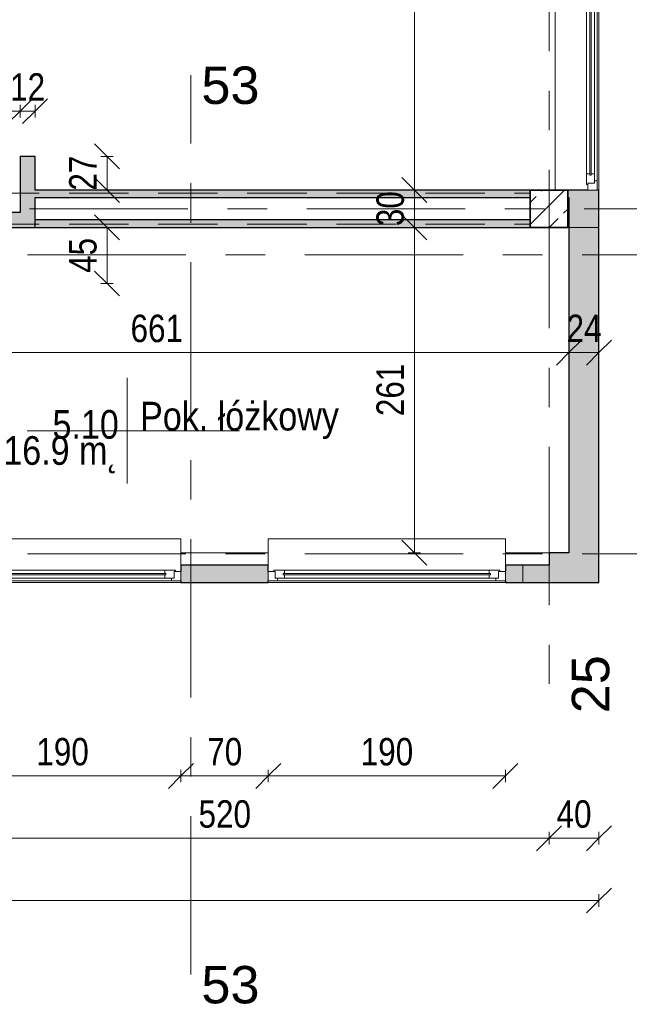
# Model space of a CAD drawing. Header units: centimetres. Extents: x -1743 to 21705, y -8842 to 3590.
# Tile 15 of 45: x 763 to 1252, y -230 to 560. Entities that reach past the tile are written whole.
import ezdxf

# ---------------------------------------------------------------- set-up
doc = ezdxf.new("R2010")
doc.units = ezdxf.units.CM
doc.linetypes.add('Oś', pattern=[222.25, 127, -31.75, 31.75, -31.75])
doc.linetypes.add('Ukryte', pattern=[71.438, 47.625, -23.813])
for name, color, linetype, lineweight in [('A-ANNO-DIMS', 211, 'Continuous', 13), ('A-ANNO-DIMS-100', 211, 'Continuous', 13), ('A-AREA-IDEN', 2, 'Continuous', 13), ('A-DETL-HDLN', 90, 'Ukryte', 9), ('A-GLAZ', 151, 'Continuous', 13), ('A-WALL', 113, 'Continuous', 13), ('S-COLS', 52, 'Continuous', 9), ('S-GRID', 1, 'Continuous', 13), ('S-GRID-IDEN', 1, 'Continuous', 13)]:
    doc.layers.add(name, color=color, linetype=linetype, lineweight=lineweight)
doc.styles.add('Arial Narrow_2', font='ARIALN.TTF', dxfattribs={"height": 22})
doc.styles.add('Arial_1', font='arial.ttf', dxfattribs={"height": 30})
doc.styles.add('Arial_3', font='arial.ttf', dxfattribs={"width": 0.85, "height": 23})
doc.dimstyles.new('Diagonal_1_100__0_1__1', dxfattribs={"dimscale": 30.48, "dimtxt": 22.515481, "dimasz": 0.656168, "dimexe": 0.164042, "dimexo": 0.0625, "dimgap": 0.065617, "dimtad": 1, "dimdec": 1, "dimrnd": 0.1, "dimdsep": 46, "dimtxsty": 'Arial Narrow_2', "dimblk1": 'OBLIQUE', "dimblk2": 'OBLIQUE', "dimsah": 1, "dimcen": 0.09, "dimazin": 0, "dimtfac": 1, "dimtdec": 4, "dimtix": 1, "dimtmove": 0, "dimatfit": 3, "dimfxl": 0.164042, "dimfxlon": 1, "dimtvp": 1, "dimtolj": 1, "dimtzin": 0, "dimarcsym": 2})

# ---------------------------------------------------------------- blocks, each defined once
blk = doc.blocks.new('Pawilon F_rvt-1-5_piętro III __10_50 m_ - stan istniejący')
at = {"layer": 'S-GRID', "linetype": 'Oś'}
for p, q in [((900.38, -206.1), (900.38, 515.63)), ((102.59, 371.33), (1638.19, 371.33)), ((102.59, 131.33), (1638.19, 131.33))]:
    blk.add_line(p, q, dxfattribs=at)
at = {"layer": 'S-GRID-IDEN', "char_height": 30, "width": 48.3, "attachment_point": 5, "line_spacing_factor": 0.936439, "style": 'Arial_1'}
for insert in [(932.03, 507.21), (932.03, -214.51)]:
    blk.add_mtext('\\pxqc,t4.23333,8.46667,12.7,16.93333,21.16667,25.4,29.63333,33.86667,38.1,42.33333,46.56667,50.8,55.03333,59.26667,63.5,67.73333,71.96667,76.2,80.43333,84.66667,88.9,93.13333,97.36667,101.6,105.83333,110.06667,114.3,118.53333,122.76667,127,131.23333,135.46667;{53}', dxfattribs=dict(at, insert=insert))
blk = doc.blocks.new('M_Concrete-Square-Column - 300 x 300mm-V23-5_piętro III __10_50 m_ - stan istniejący')
at = {"layer": 'S-COLS'}
h = blk.add_hatch(dxfattribs=at)
h.set_pattern_fill('FP_27', color=256, style=0, pattern_type=2)
h.set_pattern_definition([(45, (-1187.377, -408.326), (-17.67767, 17.67767), []), (45, (-1169.7, -408.326), (-17.67767, 17.67767), [12.5, -6.25])])
h.paths.add_polyline_path([(15, -15), (15, 15), (-15, 15), (-15, -15)], flags=0)
at = {"layer": 'S-COLS', "lineweight": 35}
for p, q in [((15, 15), (-15, 15)), ((-15, 15), (-15, -15)), ((15, -15), (15, 15)), ((-15, -15), (15, -15))]:
    blk.add_line(p, q, dxfattribs=at)
blk = doc.blocks.new('Okno - automatyczna etykieta - 190x181  _nietypowy podział_-2208509-5_piętro III __10_50 m_ - stan istniejący')
at = {"layer": 'A-GLAZ'}
for p, q in [((-87.5, 5.5), (-95, 5.5)), ((-95, 5.5), (-95, -2)), ((-95, 5.5), (95, 5.5)), ((-82, 3.5), (-89.5, 3.5)), ((-89.5, 3.5), (-89.5, -2)), ((-89.5, -2), (-89.5, 3.5)), ((-89.5, 3.5), (-87.5, 3.5)), ((-87.5, 3.5), (-87.5, 5.5)), ((87.5, 5.5), (-87.5, 5.5)), ((83, 0.75), (-83, 0.75)), ((-83, 0.75), (-83, -0.25)), ((-83, -0.25), (-83, 0.75)), ((-83, 0.75), (-82, 0.75)), ((-82, 0.75), (-82, 3.5)), ((82, 3.5), (-82, 3.5)), ((89.5, 3.5), (82, 3.5)), ((82, 3.5), (82, 0.75)), ((82, 0.75), (83, 0.75)), ((83, -0.25), (83, 0.75)), ((83, 0.75), (83, -0.25)), ((95, 5.5), (87.5, 5.5)), ((87.5, 5.5), (87.5, 3.5)), ((87.5, 3.5), (89.5, 3.5)), ((89.5, -2), (89.5, 3.5)), ((89.5, 3.5), (89.5, -2)), ((95, -2), (95, 5.5)), ((-95, -2), (-89.5, -2)), ((-95, -26), (-95, -7)), ((-89.5, -2), (-90.5, -2)), ((-90.5, -2), (-90.5, -3)), ((-90.5, -3), (-82, -3)), ((-83, -0.25), (83, -0.25)), ((-82, -0.25), (-83, -0.25)), ((-82, -3), (-82, -0.25)), ((82, -3), (-82, -3)), ((82, -0.25), (82, -3)), ((83, -0.25), (82, -0.25)), ((82, -3), (90.5, -3)), ((90.5, -2), (89.5, -2)), ((89.5, -2), (95, -2)), ((90.5, -3), (90.5, -2)), ((95, -7), (95, -26)), ((-95, -28), (-95, -26)), ((-95, -28), (95, -28)), ((95, -26), (95, -28))]:
    blk.add_line(p, q, dxfattribs=at)
blk = doc.blocks.new('Okno - automatyczna etykieta - 190x181  _nietypowy podział_-2208516-5_piętro III __10_50 m_ - stan istniejący')
at = {"layer": 'A-GLAZ'}
for p, q in [((95, 28), (-95, 28)), ((-95, 26), (-95, 28)), ((-95, 7), (-95, 26)), ((95, 28), (95, 26)), ((95, 26), (95, 7)), ((-95, 2), (-89.5, 2)), ((-95, -5.5), (-95, 2)), ((-90.5, 3), (-82, 3)), ((-90.5, 2), (-90.5, 3)), ((-89.5, 2), (-90.5, 2)), ((-89.5, -3.5), (-89.5, 2)), ((-89.5, 2), (-89.5, -3.5)), ((-83, -0.75), (-83, 0.25)), ((-83, 0.25), (83, 0.25)), ((-83, 0.25), (-83, -0.75)), ((-82, 0.25), (-83, 0.25)), ((-82, 3), (-82, 0.25)), ((82, 3), (-82, 3)), ((82, 3), (90.5, 3)), ((82, 0.25), (82, 3)), ((83, 0.25), (82, 0.25)), ((83, 0.25), (83, -0.75)), ((83, -0.75), (83, 0.25)), ((89.5, 2), (89.5, -3.5)), ((90.5, 2), (89.5, 2)), ((89.5, 2), (95, 2)), ((89.5, -3.5), (89.5, 2)), ((90.5, 3), (90.5, 2)), ((95, 2), (95, -5.5)), ((-87.5, -5.5), (-95, -5.5)), ((-95, -5.5), (95, -5.5)), ((-82, -3.5), (-89.5, -3.5)), ((-89.5, -3.5), (-87.5, -3.5)), ((-87.5, -3.5), (-87.5, -5.5)), ((87.5, -5.5), (-87.5, -5.5)), ((83, -0.75), (-83, -0.75)), ((-83, -0.75), (-82, -0.75)), ((-82, -0.75), (-82, -3.5)), ((82, -3.5), (-82, -3.5)), ((82, -0.75), (83, -0.75)), ((82, -3.5), (82, -0.75)), ((89.5, -3.5), (82, -3.5)), ((87.5, -3.5), (89.5, -3.5)), ((87.5, -5.5), (87.5, -3.5)), ((95, -5.5), (87.5, -5.5))]:
    blk.add_line(p, q, dxfattribs=at)
blk = doc.blocks.new('Okno - automatyczna etykieta - 210x165 _nietypowy podział_-2208582-5_piętro III __10_50 m_ - stan istniejący')
at = {"layer": 'A-GLAZ'}
for p, q in [((-97.5, 10.5), (-105, 10.5)), ((-105, 10.5), (-105, 3)), ((-105, 10.5), (105, 10.5)), ((-92, 8.5), (-99.5, 8.5)), ((-99.5, 8.5), (-99.5, 3)), ((-99.5, 3), (-99.5, 8.5)), ((-99.5, 8.5), (-97.5, 8.5)), ((-97.5, 8.5), (-97.5, 10.5)), ((97.5, 10.5), (-97.5, 10.5)), ((-92, 5.75), (-92, 8.5)), ((92, 8.5), (-92, 8.5)), ((99.5, 8.5), (92, 8.5)), ((92, 8.5), (92, 5.75)), ((105, 10.5), (97.5, 10.5)), ((97.5, 10.5), (97.5, 8.5)), ((97.5, 8.5), (99.5, 8.5)), ((99.5, 3), (99.5, 8.5)), ((99.5, 8.5), (99.5, 3)), ((105, 3), (105, 10.5)), ((-105, 3), (-99.5, 3)), ((-99.5, 3), (-100.5, 3)), ((-100.5, 3), (-100.5, 2)), ((-100.5, 2), (-92, 2)), ((93, 5.75), (-93, 5.75)), ((-93, 5.75), (-93, 4.75)), ((-93, 4.75), (-93, 5.75)), ((-93, 5.75), (-92, 5.75)), ((-93, 4.75), (93, 4.75)), ((-92, 4.75), (-93, 4.75)), ((-92, 2), (-92, 4.75)), ((92, 2), (-92, 2)), ((92, 5.75), (93, 5.75)), ((92, 4.75), (92, 2)), ((93, 4.75), (92, 4.75)), ((92, 2), (100.5, 2)), ((93, 4.75), (93, 5.75)), ((93, 5.75), (93, 4.75)), ((100.5, 3), (99.5, 3)), ((99.5, 3), (105, 3)), ((100.5, 2), (100.5, 3))]:
    blk.add_line(p, q, dxfattribs=at)
blk = doc.blocks.new('DIMBLOCK19-5_piętro III __10_50 m_ - stan istniejący')
at = {"layer": 'A-ANNO-DIMS-100'}
for p, q in [((1203.38, 292.9), (1213.38, 302.9)), ((1227.38, 292.9), (1237.38, 302.9)), ((1203.38, 292.9), (1193.38, 282.9)), ((1203.38, 287.9), (1203.38, 297.9)), ((1227.38, 292.9), (1203.38, 292.9)), ((1203.38, 292.9), (1203.38, 287.9)), ((1227.38, 292.9), (1217.38, 282.9)), ((1227.38, 287.9), (1227.38, 297.9)), ((1227.38, 292.9), (1227.38, 287.9))]:
    blk.add_line(p, q, dxfattribs=at)
at = {"layer": 'A-ANNO-DIMS-100', "color": 0, "insert": (1201.44, 323.33), "char_height": 22, "width": 33.4516, "attachment_point": 1, "line_spacing_factor": 0.974696, "style": 'Arial Narrow_2'}
blk.add_mtext('24', dxfattribs=at)
blk = doc.blocks.new('_Oblique')
at = {"color": 0, "linetype": 'ByBlock', "lineweight": -2}
blk.add_line((-0.5, -0.5), (0.5, 0.5), dxfattribs=at)
blk = doc.blocks.new('DIMBLOCK20-5_piętro III __10_50 m_ - stan istniejący')
at = {"layer": 'A-ANNO-DIMS-100'}
for p, q in [((542.38, 292.9), (552.38, 302.9)), ((1203.38, 292.9), (1213.38, 302.9)), ((542.38, 292.9), (532.38, 282.9)), ((542.38, 287.9), (542.38, 297.9)), ((1203.38, 292.9), (542.38, 292.9)), ((542.38, 292.9), (542.38, 287.9)), ((1203.38, 292.9), (1193.38, 282.9)), ((1203.38, 287.9), (1203.38, 297.9)), ((1203.38, 292.9), (1203.38, 287.9))]:
    blk.add_line(p, q, dxfattribs=at)
at = {"layer": 'A-ANNO-DIMS-100', "color": 0, "insert": (851.97, 323.33), "char_height": 22, "width": 50.1774, "attachment_point": 1, "line_spacing_factor": 0.974696, "style": 'Arial Narrow_2'}
blk.add_mtext('661', dxfattribs=at)
blk = doc.blocks.new('DIMBLOCK60-5_piętro III __10_50 m_ - stan istniejący')
at = {"layer": 'A-ANNO-DIMS-100'}
for p, q in [((-1252.62, -146.77), (-1242.62, -136.77)), ((-1252.62, -141.77), (-1252.62, -151.77)), ((-1252.62, -146.77), (-1252.62, -141.77)), ((1227.38, -146.77), (1237.38, -136.77)), ((1227.38, -141.77), (1227.38, -151.77)), ((1227.38, -146.77), (1227.38, -141.77)), ((-1252.62, -146.77), (-1262.62, -156.77)), ((-1252.62, -146.77), (1227.38, -146.77)), ((1227.38, -146.77), (1217.38, -156.77))]:
    blk.add_line(p, q, dxfattribs=at)
at = {"layer": 'A-ANNO-DIMS-100', "color": 0, "insert": (-40.5, -116.33), "char_height": 22, "width": 66.9031, "attachment_point": 1, "line_spacing_factor": 0.974696, "style": 'Arial Narrow_2'}
blk.add_mtext('2480', dxfattribs=at)
blk = doc.blocks.new('DIMBLOCK61-5_piętro III __10_50 m_ - stan istniejący')
at = {"layer": 'A-ANNO-DIMS-100'}
for p, q in [((1079.48, 393.33), (1069.48, 403.33)), ((1074.48, 393.33), (1084.48, 393.33)), ((1079.48, 393.33), (1074.48, 393.33)), ((1079.48, 132.33), (1079.48, 393.33)), ((1079.48, 393.33), (1089.48, 383.33)), ((1079.48, 132.33), (1069.48, 142.33)), ((1084.48, 132.33), (1074.48, 132.33)), ((1079.48, 132.33), (1089.48, 122.33)), ((1079.48, 132.33), (1084.48, 132.33))]:
    blk.add_line(p, q, dxfattribs=at)
at = {"layer": 'A-ANNO-DIMS-100', "color": 0, "insert": (1049.05, 241.92), "char_height": 22, "width": 50.1774, "attachment_point": 1, "rotation": 90, "line_spacing_factor": 0.974696, "style": 'Arial Narrow_2'}
blk.add_mtext('261', dxfattribs=at)
blk = doc.blocks.new('DIMBLOCK62-5_piętro III __10_50 m_ - stan istniejący')
at = {"layer": 'A-ANNO-DIMS-100'}
for p, q in [((1079.48, 423.33), (1069.48, 433.33)), ((1074.48, 423.33), (1084.48, 423.33)), ((1079.48, 423.33), (1074.48, 423.33)), ((1079.48, 393.33), (1079.48, 423.33)), ((1079.48, 423.33), (1089.48, 413.33)), ((1079.48, 393.33), (1069.48, 403.33)), ((1074.48, 393.33), (1084.48, 393.33)), ((1079.48, 393.33), (1074.48, 393.33)), ((1079.48, 393.33), (1089.48, 383.33))]:
    blk.add_line(p, q, dxfattribs=at)
at = {"layer": 'A-ANNO-DIMS-100', "color": 0, "insert": (1049.05, 394.39), "char_height": 22, "width": 33.4516, "attachment_point": 1, "rotation": 90, "line_spacing_factor": 0.974696, "style": 'Arial Narrow_2'}
blk.add_mtext('30', dxfattribs=at)
blk = doc.blocks.new('DIMBLOCK63-5_piętro III __10_50 m_ - stan istniejący')
at = {"layer": 'A-ANNO-DIMS-100'}
for p, q in [((1079.48, 878.33), (1069.48, 888.33)), ((1074.48, 878.33), (1084.48, 878.33)), ((1079.48, 878.33), (1074.48, 878.33)), ((1079.48, 423.33), (1079.48, 878.33)), ((1079.48, 878.33), (1089.48, 868.33)), ((1079.48, 423.33), (1069.48, 433.33)), ((1074.48, 423.33), (1084.48, 423.33)), ((1079.48, 423.33), (1074.48, 423.33)), ((1079.48, 423.33), (1089.48, 413.33))]:
    blk.add_line(p, q, dxfattribs=at)
at = {"layer": 'A-ANNO-DIMS-100', "color": 0, "insert": (1049.05, 629.92), "char_height": 22, "width": 50.1774, "attachment_point": 1, "rotation": 90, "line_spacing_factor": 0.974696, "style": 'Arial Narrow_2'}
blk.add_mtext('455', dxfattribs=at)
blk = doc.blocks.new('DIMBLOCK79-5_piętro III __10_50 m_ - stan istniejący')
at = {"layer": 'A-ANNO-DIMS-100'}
for p, q in [((962.38, -46.77), (972.38, -36.77)), ((1152.38, -46.77), (1162.38, -36.77)), ((962.38, -46.77), (952.38, -56.77)), ((962.38, -41.77), (962.38, -51.77)), ((962.38, -46.77), (962.38, -41.77)), ((1152.38, -46.77), (962.38, -46.77)), ((1152.38, -46.77), (1142.38, -56.77)), ((1152.38, -41.77), (1152.38, -51.77)), ((1152.38, -46.77), (1152.38, -41.77))]:
    blk.add_line(p, q, dxfattribs=at)
at = {"layer": 'A-ANNO-DIMS-100', "color": 0, "insert": (1036.47, -16.33), "char_height": 22, "width": 50.1774, "attachment_point": 1, "line_spacing_factor": 0.974696, "style": 'Arial Narrow_2'}
blk.add_mtext('190', dxfattribs=at)
blk = doc.blocks.new('DIMBLOCK80-5_piętro III __10_50 m_ - stan istniejący')
at = {"layer": 'A-ANNO-DIMS-100'}
for p, q in [((892.38, -46.77), (902.38, -36.77)), ((962.38, -46.77), (972.38, -36.77)), ((892.38, -46.77), (882.38, -56.77)), ((892.38, -41.77), (892.38, -51.77)), ((892.38, -46.77), (892.38, -41.77)), ((962.38, -46.77), (892.38, -46.77)), ((962.38, -46.77), (952.38, -56.77)), ((962.38, -41.77), (962.38, -51.77)), ((962.38, -46.77), (962.38, -41.77))]:
    blk.add_line(p, q, dxfattribs=at)
at = {"layer": 'A-ANNO-DIMS-100', "color": 0, "insert": (913.44, -16.33), "char_height": 22, "width": 33.4516, "attachment_point": 1, "line_spacing_factor": 0.974696, "style": 'Arial Narrow_2'}
blk.add_mtext('70', dxfattribs=at)
blk = doc.blocks.new('DIMBLOCK81-5_piętro III __10_50 m_ - stan istniejący')
at = {"layer": 'A-ANNO-DIMS-100'}
for p, q in [((702.38, -46.77), (712.38, -36.77)), ((892.38, -46.77), (902.38, -36.77)), ((702.38, -46.77), (692.38, -56.77)), ((702.38, -41.77), (702.38, -51.77)), ((702.38, -46.77), (702.38, -41.77)), ((892.38, -46.77), (702.38, -46.77)), ((892.38, -46.77), (882.38, -56.77)), ((892.38, -41.77), (892.38, -51.77)), ((892.38, -46.77), (892.38, -41.77))]:
    blk.add_line(p, q, dxfattribs=at)
at = {"layer": 'A-ANNO-DIMS-100', "color": 0, "insert": (776.47, -16.33), "char_height": 22, "width": 50.1774, "attachment_point": 1, "line_spacing_factor": 0.974696, "style": 'Arial Narrow_2'}
blk.add_mtext('190', dxfattribs=at)
blk = doc.blocks.new('DIMBLOCK94-5_piętro III __10_50 m_ - stan istniejący')
at = {"layer": 'A-ANNO-DIMS-100'}
for p, q in [((1187.38, -96.77), (1197.38, -86.77)), ((1227.38, -96.77), (1237.38, -86.77)), ((1187.38, -91.77), (1187.38, -101.77)), ((1187.38, -96.77), (1187.38, -91.77)), ((1227.38, -91.77), (1227.38, -101.77)), ((1227.38, -96.77), (1227.38, -91.77)), ((1187.38, -96.77), (1177.38, -106.77)), ((1227.38, -96.77), (1187.38, -96.77)), ((1227.38, -96.77), (1217.38, -106.77))]:
    blk.add_line(p, q, dxfattribs=at)
at = {"layer": 'A-ANNO-DIMS-100', "color": 0, "insert": (1193.44, -66.33), "char_height": 22, "width": 33.4516, "attachment_point": 1, "line_spacing_factor": 0.974696, "style": 'Arial Narrow_2'}
blk.add_mtext('40', dxfattribs=at)
blk = doc.blocks.new('DIMBLOCK95-5_piętro III __10_50 m_ - stan istniejący')
at = {"layer": 'A-ANNO-DIMS-100'}
for p, q in [((667.38, -96.77), (677.38, -86.77)), ((1187.38, -96.77), (1197.38, -86.77)), ((667.38, -91.77), (667.38, -101.77)), ((667.38, -96.77), (667.38, -91.77)), ((1187.38, -91.77), (1187.38, -101.77)), ((1187.38, -96.77), (1187.38, -91.77)), ((667.38, -96.77), (657.38, -106.77)), ((1187.38, -96.77), (667.38, -96.77)), ((1187.38, -96.77), (1177.38, -106.77))]:
    blk.add_line(p, q, dxfattribs=at)
at = {"layer": 'A-ANNO-DIMS-100', "color": 0, "insert": (906.47, -66.33), "char_height": 22, "width": 50.1774, "attachment_point": 1, "line_spacing_factor": 0.974696, "style": 'Arial Narrow_2'}
blk.add_mtext('520', dxfattribs=at)
blk = doc.blocks.new('DIMBLOCK174-5_piętro III __10_50 m_ - stan istniejący')
at = {"layer": 'A-ANNO-DIMS-100'}
for p, q in [((763.38, 486.62), (773.38, 496.62)), ((763.38, 481.62), (763.38, 491.62)), ((775.38, 486.62), (785.38, 496.62)), ((775.38, 481.62), (775.38, 491.62)), ((763.38, 486.62), (753.38, 476.62)), ((775.38, 486.62), (763.38, 486.62)), ((763.38, 486.62), (763.38, 481.62)), ((775.38, 486.62), (765.38, 476.62)), ((775.38, 486.62), (775.38, 481.62))]:
    blk.add_line(p, q, dxfattribs=at)
at = {"layer": 'A-ANNO-DIMS-100', "color": 0, "insert": (755.44, 517.06), "char_height": 22, "width": 33.4516, "attachment_point": 1, "line_spacing_factor": 0.974696, "style": 'Arial Narrow_2'}
blk.add_mtext('12', dxfattribs=at)
blk = doc.blocks.new('DIMBLOCK175-5_piętro III __10_50 m_ - stan istniejący')
at = {"layer": 'A-ANNO-DIMS-100'}
for p, q in [((602.38, 486.62), (612.38, 496.62)), ((602.38, 481.62), (602.38, 491.62)), ((763.38, 486.62), (773.38, 496.62)), ((763.38, 481.62), (763.38, 491.62)), ((602.38, 486.62), (592.38, 476.62)), ((763.38, 486.62), (602.38, 486.62)), ((602.38, 486.62), (602.38, 481.62)), ((763.38, 486.62), (753.38, 476.62)), ((763.38, 486.62), (763.38, 481.62))]:
    blk.add_line(p, q, dxfattribs=at)
at = {"layer": 'A-ANNO-DIMS-100', "color": 0, "insert": (661.97, 517.06), "char_height": 22, "width": 50.1774, "attachment_point": 1, "line_spacing_factor": 0.974696, "style": 'Arial Narrow_2'}
blk.add_mtext('161', dxfattribs=at)
blk = doc.blocks.new('DIMBLOCK179-5_piętro III __10_50 m_ - stan istniejący')
at = {"layer": 'A-ANNO-DIMS-100'}
for p, q in [((833.13, 450.33), (823.13, 460.33)), ((828.13, 450.33), (838.13, 450.33)), ((833.13, 450.33), (828.13, 450.33)), ((833.13, 423.33), (833.13, 450.33)), ((833.13, 450.33), (843.13, 440.33)), ((833.13, 423.33), (823.13, 433.33)), ((828.13, 423.33), (838.13, 423.33)), ((833.13, 423.33), (828.13, 423.33)), ((833.13, 423.33), (843.13, 413.33))]:
    blk.add_line(p, q, dxfattribs=at)
at = {"layer": 'A-ANNO-DIMS-100', "color": 0, "insert": (802.7, 422.89), "char_height": 22, "width": 33.4516, "attachment_point": 1, "rotation": 90, "line_spacing_factor": 0.974696, "style": 'Arial Narrow_2'}
blk.add_mtext('27', dxfattribs=at)
blk = doc.blocks.new('DIMBLOCK180-5_piętro III __10_50 m_ - stan istniejący')
at = {"layer": 'A-ANNO-DIMS-100'}
for p, q in [((833.13, 393.33), (823.13, 403.33)), ((838.13, 393.33), (828.13, 393.33)), ((833.13, 348.33), (833.13, 393.33)), ((833.13, 393.33), (843.13, 383.33)), ((833.13, 393.33), (838.13, 393.33)), ((833.13, 348.33), (823.13, 358.33)), ((828.13, 348.33), (838.13, 348.33)), ((833.13, 348.33), (828.13, 348.33)), ((833.13, 348.33), (843.13, 338.33))]:
    blk.add_line(p, q, dxfattribs=at)
at = {"layer": 'A-ANNO-DIMS-100', "color": 0, "insert": (802.7, 356.89), "char_height": 22, "width": 33.4516, "attachment_point": 1, "rotation": 90, "line_spacing_factor": 0.974696, "style": 'Arial Narrow_2'}
blk.add_mtext('45', dxfattribs=at)
blk = doc.blocks.new('METKA_POMIESZCZENIA2 - Rozbudowana - bez ramki-2396678-5_piętro III __10_50 m_ - stan istniejący')
at = {"layer": 'A-AREA-IDEN'}
for p, q in [((0, 0.425), (0, 0)), ((0.0976, 0), (-0.8, 0)), ((-0.8, 0), (0.9, 0)), ((0, 0), (0, -0.425))]:
    blk.add_line(p, q, dxfattribs=at)

msp = doc.modelspace()

# ---------------------------------------------------------------- hatches: boundary and pattern name
at = {"layer": 'A-WALL'}
h = msp.add_hatch(color=9, dxfattribs=at)
h.paths.add_polyline_path([(1227.38, 393.33), (1227.38, 423.33), (1203.38, 423.33), (1203.38, 393.33)], flags=0)
h.paths.add_polyline_path([(1223.88, 633.33), (1227.38, 633.33), (1227.38, 663.33), (1203.38, 663.33), (1203.38, 633.33), (1218.38, 633.33)], flags=0)
h.paths.add_polyline_path([(1223.88, 873.33), (1227.38, 873.33), (1227.38, 903.33), (1203.38, 903.33), (1203.38, 873.33), (1218.38, 873.33)], flags=0)
h.paths.add_polyline_path([(1218.38, 1113.33), (1227.38, 1113.33), (1227.38, 1143.33), (1203.38, 1143.33), (1203.38, 1113.33)], flags=0)
h.paths.add_polyline_path([(1223.88, 1353.33), (1227.38, 1353.33), (1227.38, 1383.33), (1203.38, 1383.33), (1203.38, 1353.33), (1218.38, 1353.33)], flags=0)
h.paths.add_polyline_path([(1225.88, 1593.33), (1227.38, 1593.33), (1227.38, 1623.33), (1203.38, 1623.33), (1203.38, 1593.33), (1223.88, 1593.33)], flags=0)
h.paths.add_polyline_path([(1223.88, 1833.33), (1227.38, 1833.33), (1227.38, 1863.33), (1203.38, 1863.33), (1203.38, 1833.33), (1218.38, 1833.33)], flags=0)
h.paths.add_polyline_path([(1218.38, 2073.33), (1227.38, 2073.33), (1227.38, 2103.33), (1203.38, 2103.33), (1203.38, 2073.33)], flags=0)
h.paths.add_polyline_path([(1218.38, 2313.33), (1227.38, 2313.33), (1227.38, 2343.33), (1203.38, 2343.33), (1203.38, 2313.33)], flags=0)
h.paths.add_polyline_path([(1223.88, 2553.33), (1227.38, 2553.33), (1227.38, 2583.33), (1203.38, 2583.33), (1203.38, 2553.33), (1218.38, 2553.33)], flags=0)
h.paths.add_polyline_path([(1203.38, 2793.33), (1227.38, 2793.33), (1227.38, 2824.33), (1203.38, 2824.33), (1203.38, 2808.33)], flags=0)
for points in [[(775.38, 405.33), (775.38, 450.33), (763.38, 450.33), (763.38, 405.33)], [(736.44, 393.33), (775.38, 393.33), (775.38, 405.33), (602.38, 405.33), (602.38, 393.33), (695.38, 393.33)], [(1172.38, 393.33), (1172.38, 399.33), (775.38, 399.33), (775.38, 393.33), (1100.34, 393.33)], [(1227.38, 132.33), (1227.38, 393.33), (1203.38, 393.33), (1203.38, 132.33)], [(1187.38, 108.33), (1227.38, 108.33), (1227.38, 132.33), (1187.38, 132.33), (1187.38, 122.33)], [(1166.38, 108.33), (1166.38, 122.33), (1152.38, 122.33), (1152.38, 108.33)]]:
    msp.add_hatch(color=9, dxfattribs=at).paths.add_polyline_path(points, flags=0)
h = msp.add_hatch(color=9, dxfattribs=at)
h.paths.add_polyline_path([(1172.38, 417.33), (1172.38, 423.33), (775.38, 423.33), (775.38, 417.33), (1100.34, 417.33)], flags=0)
h.paths.add_polyline_path([(1202.38, 417.33), (1203.38, 417.33), (1203.38, 423.33), (1202.38, 423.33), (1202.38, 419.07)], flags=0)
h = msp.add_hatch(color=9, dxfattribs=at)
h.paths.add_polyline_path([(667.38, 108.33), (702.38, 108.33), (702.38, 122.33), (667.38, 122.33), (667.38, 109.83)], flags=0)
h.paths.add_polyline_path([(892.38, 108.33), (962.38, 108.33), (962.38, 122.33), (892.38, 122.33), (892.38, 109.83)], flags=0)
h.paths.add_polyline_path([(1166.38, 108.33), (1187.38, 108.33), (1187.38, 122.33), (1166.38, 122.33)], flags=0)

# ---------------------------------------------------------------- linework, layer by layer
at = {"layer": 'A-DETL-HDLN'}
for p, q in [((-1197.62, 420.83), (1172.38, 420.83)), ((-1197.62, 395.83), (1172.38, 395.83))]:
    msp.add_line(p, q, dxfattribs=at)
at = {"layer": 'A-WALL'}
for p, q in [((1192.38, 423.33), (1192.38, 873.33)), ((1227.38, 633.33), (1227.38, 423.33)), ((1202.38, 393.33), (1227.38, 393.33)), ((892.38, 132.33), (962.38, 132.33)), ((1152.38, 132.33), (1187.38, 132.33)), ((1166.38, 122.33), (1166.38, 108.33)), ((1187.38, 122.33), (1187.38, 108.33)), ((892.38, 108.33), (702.38, 108.33)), ((1152.38, 108.33), (962.38, 108.33))]:
    msp.add_line(p, q, dxfattribs=at)
at = {"layer": 'A-WALL', "color": 7, "lineweight": 25}
for p, q in [((763.38, 450.33), (763.38, 405.33)), ((775.38, 450.33), (763.38, 450.33)), ((775.38, 423.33), (775.38, 450.33)), ((1172.38, 423.33), (775.38, 423.33)), ((1218.38, 423.33), (1202.38, 423.33)), ((1227.38, 423.33), (1225.88, 423.33)), ((1227.38, 108.33), (1227.38, 423.33)), ((775.38, 393.33), (775.38, 417.33)), ((775.38, 417.33), (1172.38, 417.33)), ((1202.38, 417.33), (1203.38, 417.33)), ((1203.38, 417.33), (1203.38, 132.33)), ((763.38, 405.33), (602.38, 405.33)), ((1172.38, 399.33), (775.38, 399.33)), ((695.38, 393.33), (1172.38, 393.33)), ((1203.38, 132.33), (1187.38, 132.33)), ((1187.38, 132.33), (1187.38, 122.33)), ((962.38, 122.33), (892.38, 122.33)), ((892.38, 122.33), (892.38, 117.33)), ((962.38, 117.33), (962.38, 122.33)), ((1187.38, 122.33), (1152.38, 122.33)), ((1152.38, 122.33), (1152.38, 117.33)), ((892.38, 109.83), (892.38, 108.33)), ((892.38, 108.33), (962.38, 108.33)), ((962.38, 108.33), (962.38, 109.83)), ((1152.38, 109.83), (1152.38, 108.33)), ((1152.38, 108.33), (1227.38, 108.33))]:
    msp.add_line(p, q, dxfattribs=at)
at = {"layer": 'S-GRID', "linetype": 'Oś'}
for p, q in [((1187.38, 2884.27), (1187.38, 27.13)), ((1342.46, 408.33), (-1368.76, 408.33))]:
    msp.add_line(p, q, dxfattribs=at)

# ---------------------------------------------------------------- block references
at = {"lineweight": 5}
msp.add_blockref('Pawilon F_rvt-1-5_piętro III __10_50 m_ - stan istniejący', (0, 0), dxfattribs=at)
at = {"layer": 'A-AREA-IDEN', "xscale": 99.99999999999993, "yscale": 99.99999999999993, "zscale": 99.99999999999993}
msp.add_blockref('METKA_POMIESZCZENIA2 - Rozbudowana - bez ramki-2396678-5_piętro III __10_50 m_ - stan istniejący', (849.2, 230.24), dxfattribs=at)
at = {"layer": 'A-GLAZ'}
for name, p, rotation in [('Okno - automatyczna etykieta - 210x165 _nietypowy podział_-2208582-5_piętro III __10_50 m_ - stan istniejący', (1215.38, 528.33), 269.9999999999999), ('Okno - automatyczna etykieta - 190x181  _nietypowy podział_-2208509-5_piętro III __10_50 m_ - stan istniejący', (1057.38, 115.33), 180)]:
    msp.add_blockref(name, p, dxfattribs=dict(at, rotation=rotation))
msp.add_blockref('Okno - automatyczna etykieta - 190x181  _nietypowy podział_-2208516-5_piętro III __10_50 m_ - stan istniejący', (797.38, 115.33), dxfattribs=at)
at = {"layer": 'S-COLS'}
msp.add_blockref('M_Concrete-Square-Column - 300 x 300mm-V23-5_piętro III __10_50 m_ - stan istniejący', (1187.38, 408.33), dxfattribs=at)

# ---------------------------------------------------------------- texts
at = {"layer": 'A-AREA-IDEN', "char_height": 23, "line_spacing_factor": 0.936439, "style": 'Arial_3'}
for s, insert, width, attachment_point in [('\\pxt3.69565,7.3913,11.08696,14.78261,18.47826,22.17391,25.86957,29.56522,33.26087,36.95652,40.65217,44.34783,48.04348,51.73913,55.43478,59.13043,62.82609,66.52174,70.21739,73.91304,77.6087,81.30435,85,88.69565,92.3913,96.08696,99.78261,103.47826,107.17391,110.86957,114.56522,118.26087;{Pok. łóżkowy}', (859.62, 223.46), 156.91, 7), ('\\pxqr,t3.69565,7.3913,11.08696,14.78261,18.47826,22.17391,25.86957,29.56522,33.26087,36.95652,40.65217,44.34783,48.04348,51.73913,55.43478,59.13043,62.82609,66.52174,70.21739,73.91304,77.6087,81.30435,85,88.69565,92.3913,96.08696,99.78261,103.47826,107.17391,110.86957,114.56522,118.26087;{5.10}', (842.54, 223.46), 52.87, 9), ('\\pxqr,t3.69565,7.3913,11.08696,14.78261,18.47826,22.17391,25.86957,29.56522,33.26087,36.95652,40.65217,44.34783,48.04348,51.73913,55.43478,59.13043,62.82609,66.52174,70.21739,73.91304,77.6087,81.30435,85,88.69565,92.3913,96.08696,99.78261,103.47826,107.17391,110.86957,114.56522,118.26087;{16.9 m˛}', (842.54, 225.85), 91.63, 3)]:
    msp.add_mtext(s, dxfattribs=dict(at, insert=insert, width=width, attachment_point=attachment_point))
at = {"layer": 'S-GRID-IDEN', "insert": (1220.88, 26.79), "char_height": 30, "width": 48.3, "attachment_point": 5, "rotation": 90, "line_spacing_factor": 0.936439, "style": 'Arial_1'}
msp.add_mtext('\\pxqc,t4.23333,8.46667,12.7,16.93333,21.16667,25.4,29.63333,33.86667,38.1,42.33333,46.56667,50.8,55.03333,59.26667,63.5,67.73333,71.96667,76.2,80.43333,84.66667,88.9,93.13333,97.36667,101.6,105.83333,110.06667,114.3,118.53333,122.76667,127,131.23333,135.46667;{25}', dxfattribs=at)

# ---------------------------------------------------------------- dimensions: what is measured, and where the dimension line sits
at = {"layer": 'A-ANNO-DIMS'}
for base, p1, p2, angle, override, picture, middle in [((1079.48, 878.33), (1074.48, 423.33), (1074.48, 878.33), 90, {"dimpost": '<>', "dimfxl": 455}, 'DIMBLOCK63-5_piętro III __10_50 m_ - stan istniejący', (1066.3, 650.83)), ((602.38, 486.62), (763.38, 481.62), (602.38, 481.62), 0, {"dimpost": '<>', "dimfxl": 161}, 'DIMBLOCK175-5_piętro III __10_50 m_ - stan istniejący', (682.88, 499.85)), ((763.38, 486.62), (775.38, 481.62), (763.38, 481.62), 0, {"dimpost": '<>', "dimfxl": 12}, 'DIMBLOCK174-5_piętro III __10_50 m_ - stan istniejący', (769.38, 499.67)), ((833.13, 450.33), (828.13, 423.33), (828.13, 450.33), 90, {"dimpost": '<>', "dimfxl": 27}, 'DIMBLOCK179-5_piętro III __10_50 m_ - stan istniejący', (820.09, 436.83)), ((1079.48, 423.33), (1074.48, 393.33), (1074.48, 423.33), 90, {"dimpost": '<>', "dimfxl": 30}, 'DIMBLOCK62-5_piętro III __10_50 m_ - stan istniejący', (1066.25, 408.33)), ((833.13, 393.33), (828.13, 348.33), (838.13, 393.33), 90, {"dimpost": '<>', "dimfxl": 46.097722}, 'DIMBLOCK180-5_piętro III __10_50 m_ - stan istniejący', (819.94, 370.83)), ((1079.48, 393.33), (1084.48, 132.33), (1074.48, 393.33), 90, {"dimpost": '<>', "dimfxl": 261.191501}, 'DIMBLOCK61-5_piętro III __10_50 m_ - stan istniejący', (1066.25, 262.83)), ((702.38, -46.77), (892.38, -41.77), (702.38, -41.77), 0, {"dimpost": '<>', "dimfxl": 190}, 'DIMBLOCK81-5_piętro III __10_50 m_ - stan istniejący', (797.38, -33.53)), ((892.38, -46.77), (962.38, -41.77), (892.38, -41.77), 0, {"dimpost": '<>', "dimfxl": 70}, 'DIMBLOCK80-5_piętro III __10_50 m_ - stan istniejący', (927.38, -33.53)), ((962.38, -46.77), (1152.38, -41.77), (962.38, -41.77), 0, {"dimpost": '<>', "dimfxl": 190}, 'DIMBLOCK79-5_piętro III __10_50 m_ - stan istniejący', (1057.38, -33.53))]:
    dim = msp.add_linear_dim(base=base, p1=p1, p2=p2, angle=angle, dimstyle='Diagonal_1_100__0_1__1', override=override, dxfattribs=at)
    dim.commit()
    dim.dimension.update_dxf_attribs({"geometry": picture, "text_midpoint": middle})
for base, p1, p2, override, picture, middle in [((542.38, 292.9), (1203.38, 287.9), (542.38, 287.9), {"dimpost": '<>', "dimfxl": 661}, 'DIMBLOCK20-5_piętro III __10_50 m_ - stan istniejący', (872.88, 306.13)), ((1203.38, 292.9), (1227.38, 287.9), (1203.38, 287.9), {"dimpost": '<>', "dimfxl": 24}, 'DIMBLOCK19-5_piętro III __10_50 m_ - stan istniejący', (1215.38, 305.94)), ((667.38, -96.77), (1187.38, -91.77), (667.38, -91.77), {"dimpost": '<>', "dimfxl": 520}, 'DIMBLOCK95-5_piętro III __10_50 m_ - stan istniejący', (927.38, -83.53)), ((1187.38, -96.77), (1227.38, -91.77), (1187.38, -91.77), {"dimpost": '<>', "dimfxl": 40}, 'DIMBLOCK94-5_piętro III __10_50 m_ - stan istniejący', (1207.38, -83.53)), ((1227.38, -146.77), (-1252.62, -141.77), (1227.38, -141.77), {"dimpost": '<>', "dimfxl": 2480}, 'DIMBLOCK60-5_piętro III __10_50 m_ - stan istniejący', (-12.62, -133.53))]:
    dim = msp.add_linear_dim(base=base, p1=p1, p2=p2, dimstyle='Diagonal_1_100__0_1__1', override=override, dxfattribs=at)
    dim.commit()
    dim.dimension.update_dxf_attribs({"geometry": picture, "text_midpoint": middle})

doc.saveas('drawing.dxf')
